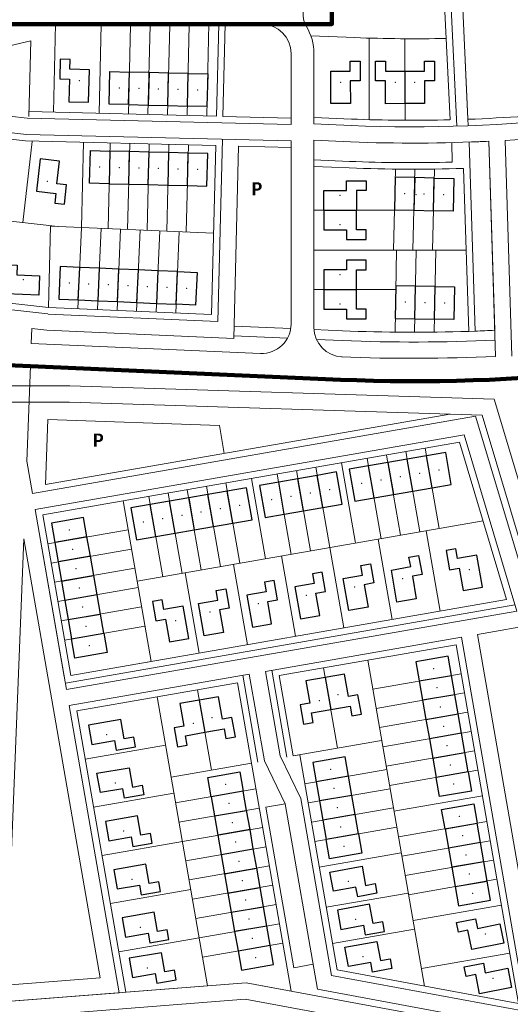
# Model space of a CAD drawing. Extents: x 168554 to 174410, y 515675 to 521218.
# Tile 5 of 110: x 172045 to 172195, y 518174 to 518476. Entities that reach past the tile are written whole.
import ezdxf

# ---------------------------------------------------------------- set-up
doc = ezdxf.new("R2010")
doc.units = 0
doc.header["$MEASUREMENT"] = 0
for name, color, linetype, lineweight in [('Algemeen - 1411 Basislijnen deelgebieden', 5, 'Continuous', 90), ('Algemeen - Fase 1A - 1070 Ondergrond - ontwerp', 7, 'Continuous', 9), ('Deelgebied 2 - 1070 Ondergrond ontwerp', 7, 'Continuous', 9), ('Deelgebied 2 - 1071 Ondergrond ontwerp panden', 7, 'Continuous', 30), ('Deelgebied 2 - grondgebonden woningen', 253, 'Continuous', 9), ('Deelgebied 4 - 1070 Ondergrond ontwerp', 7, 'Continuous', 9), ('Deelgebied 4 - 1071 Ondergrond panden', 7, 'Continuous', 30), ('Deelgebied 4 - grondgebonden woningen', 253, 'Continuous', 9), ('Fasering 3', 21, 'Continuous', 0), ('Legenda - Tekst', 7, 'Continuous', 15)]:
    doc.layers.add(name, color=color, linetype=linetype, lineweight=lineweight)
doc.styles.add('Legend', font='calibri.ttf')
doc.styles.get("Standard").update_dxf_attribs({"font": 'arial.ttf'})

msp = doc.modelspace()

# ---------------------------------------------------------------- linework, layer by layer
at = {"layer": 'Algemeen - 1411 Basislijnen deelgebieden'}
for points in [[(171935.23, 518453.52, 0.232286), (171951.01, 518470.15), (171953.04, 518470.15, 0.018449), (171953.53, 518472.15), (171957.19, 518472.15, 0.024922), (171962.17, 518472.4), (171979.7, 518474.15, -0.024922), (171984.68, 518474.4), (172122.66, 518474.4), (172140.66, 518474.4), (172140.66, 518483.6)], [(172452.12, 518445.81, -0.149409), (172143.25, 518365.37), (172048.24, 518369.52), (172041.24, 518369.8), (171891.95, 518377.16)]]:
    msp.add_lwpolyline(points, format="xyb", dxfattribs=at)
at = {"layer": 'Algemeen - Fase 1A - 1070 Ondergrond - ontwerp'}
msp.add_line((171984.68, 518474.4), (172119.16, 518474.4), dxfattribs=at)
msp.add_arc((172138.81, 518477.36), 7, 135.1596, 211.3363, dxfattribs=at)
at = {"layer": 'Deelgebied 2 - 1070 Ondergrond ontwerp'}
for p, q in [((172176.86, 518445.05), (172175.05, 518483.61)), ((172055.95, 518474.4), (172055.28, 518447.4)), ((172102.27, 518446.24), (172102.97, 518474.47)), ((172105.27, 518446.16), (172105.97, 518474.4)), ((172107.27, 518446.11), (172107.97, 518474.4)), ((172152.1, 518445.11), (172152.04, 518470.12)), ((172048.32, 518469.26), (172020.58, 518462.93)), ((172020.58, 518462.93), (172048.32, 518469.26)), ((172020.58, 518462.93), (172048.32, 518469.26)), ((172047.75, 518446.04), (172048.32, 518469.26)), ((172048.32, 518469.26), (172047.75, 518446.04)), ((172048.32, 518469.26), (172047.75, 518446.04)), ((171965.35, 518449.79), (172046.89, 518440.6)), ((172046.75, 518438.6), (171967.15, 518447.57)), ((172135.16, 518445.8), (172146.62, 518445.3)), ((172063.89, 518412.08), (172064.53, 518438.16)), ((172103.77, 518385.31), (172105.05, 518437.16)), ((172105.72, 518383.22), (172107.09, 518439.11)), ((172110.59, 518378), (172112.04, 518436.99)), ((172135.16, 518430.78), (172145.99, 518430.31)), ((172180.99, 518430.17), (172182.59, 518380.19)), ((172135.16, 518417.35), (172159.8, 518417.35)), ((172135.16, 518405.04), (172181.79, 518405.04)), ((171947.95, 518399.42), (172053.8, 518387.49)), ((172135.16, 518393.04), (172160.26, 518393.04)), ((172053.72, 518385.49), (172105.72, 518383.22)), ((172053.8, 518387.49), (172103.77, 518385.31)), ((172048.69, 518381.03), (172053.26, 518380.51)), ((172053.26, 518380.51), (172110.59, 518378)), ((172143.88, 518380.35), (172135.16, 518380.73)), ((172184.59, 518380.26), (172182.59, 518380.19))]:
    msp.add_line(p, q, dxfattribs=at)
at = {"layer": 'Deelgebied 2 - 1070 Ondergrond ontwerp', "ltscale": 3}
for p, q in [((172128.16, 518465.4), (172128.16, 518443.6)), ((172135.16, 518465.4), (172135.16, 518443.79))]:
    msp.add_line(p, q, dxfattribs=at)
at = {"layer": 'Deelgebied 2 - 1070 Ondergrond ontwerp'}
for points in [[(172211.96, 518488.84), (172217, 518447.76, -0.01855), (172182.36, 518445.22), (172180.55, 518483.78)], [(172134.2, 518470.86), (172147.66, 518470.27, 0.015808), (172175.69, 518470.03)], [(172135.16, 518443.79), (172146.53, 518443.3, 0.076181), (172288.13, 518459.19, 0.076181)], [(171994.97, 518387.08), (171944.98, 518392.71, -0.546586), (171936.79, 518409.32, 0.055871), (171954.23, 518447.27, -0.354855), (171965.91, 518454.76), (172047.23, 518445.59)], [(172193.72, 518438.76, 0.050884), (172288.96, 518454.24, 0.050884)], [(172048.51, 518376.51), (172118.77, 518373.44, 0.427065), (172128.16, 518382.43), (172128.16, 518438.59)], [(172135.16, 518438.79), (172146.32, 518438.3, 0.022314), (172188.72, 518438.49)], [(172135.16, 518438.79), (172135.16, 518381.34, 0.401478), (172143.77, 518372.35), (172143.55, 518372.36, 0.021853), (172190.84, 518372.51, 0.021853)], [(172135.16, 518432.78), (172146.07, 518432.31, 0.01635), (172177.54, 518432.07)], [(172184.59, 518380.26, 0.002792), (172190.54, 518380.51)], [(172135.93, 518377.7), (172143.76, 518377.36, 0.021884), (172190.68, 518377.51)]]:
    msp.add_lwpolyline(points, format="xyb", dxfattribs=at)
for points in [[(172178.95, 518443.11), (172177.05, 518483.65)], [(172182.36, 518445.22), (172180.55, 518483.78)], [(172182.45, 518443.22), (172180.55, 518483.78)], [(172069.28, 518447.05), (172069.95, 518474.25)], [(172078.28, 518446.83), (172078.95, 518474.03)], [(172084.27, 518446.68), (172084.95, 518474.03)], [(172090.27, 518446.53), (172090.95, 518474.03)], [(172096.27, 518446.38), (172096.95, 518474.03)], [(172163.04, 518469.92), (172163.1, 518444.92)], [(172047.79, 518447.58), (172105.27, 518446.16)], [(172107.27, 518446.11), (172128.16, 518445.6)], [(172047.23, 518445.59), (172128.16, 518443.6)], [(172046.89, 518440.6), (172128.16, 518438.59)], [(172048.75, 518438.38), (172045.96, 518413.54)], [(172046.75, 518438.6), (172105.05, 518437.16)], [(172072.03, 518411.72), (172072.68, 518437.96)], [(172078.02, 518411.46), (172078.68, 518437.82)], [(172084.02, 518411.2), (172084.67, 518437.67)], [(172090.02, 518410.93), (172090.67, 518437.52)], [(172096.01, 518410.67), (172096.67, 518437.37)], [(172112.04, 518436.99), (172128.16, 518436.59)], [(172177.54, 518432.07), (172177.39, 518438.07)], [(172184.59, 518380.26), (172182.73, 518438.23)], [(172190.84, 518372.45), (172188.72, 518438.49)], [(172195.84, 518372.61), (172193.72, 518438.76)], [(172159.49, 518405.04), (172160.11, 518429.95)], [(172165.5, 518405.04), (172166.11, 518429.92)], [(172171.5, 518405.04), (172172.11, 518429.96)], [(171998.55, 518418.88), (172056.6, 518412.34)], [(172053.8, 518387.49), (172054.42, 518412.58)], [(172054.42, 518412.49), (172104.38, 518410.31)], [(172062.8, 518387.1), (172063.89, 518412.08)], [(172068.79, 518386.84), (172069.88, 518411.81)], [(172074.78, 518386.58), (172075.88, 518411.55)], [(172080.78, 518386.31), (172081.87, 518411.29)], [(172086.77, 518386.05), (172087.86, 518411.03)], [(172092.77, 518385.79), (172093.86, 518410.77)], [(172160.49, 518405.04), (172160, 518379.94)], [(172166.49, 518405.04), (172166, 518379.92)], [(172172.5, 518405.04), (172172, 518379.96)], [(171995.53, 518392.05), (172053.58, 518385.51)], [(172048.69, 518381.03), (172048.51, 518376.51)], [(172110.74, 518381.8), (172128.05, 518381.05)], [(172110.61, 518378.8), (172127.04, 518378.09)]]:
    msp.add_lwpolyline(points, dxfattribs=at)
msp.add_lwpolyline([(172188.72, 518438.49, -0.003156), (172182.73, 518438.23), (172184.59, 518380.26, 0.002813), (172190.58, 518380.51)], format="xyb", close=True, dxfattribs=at)
for centre, radius, start, end in [((172119.16, 518465.4), 9, 0, 90), ((172119.16, 518465.4), 16, 0, 31.3363), ((172165.47, 518913.21), 468.3, 267.6924, 271.3933), ((172165.47, 518913.21), 483.3, 267.6894, 271.8396), ((172165.47, 518913.21), 533.3, 267.6802, 271.8396)]:
    msp.add_arc(centre, radius, start, end, dxfattribs=at)
at = {"layer": 'Deelgebied 2 - 1071 Ondergrond ontwerp panden'}
for p, q in [((172078.35, 518449.71), (172078.59, 518459.71)), ((172084.59, 518459.56), (172078.59, 518459.71)), ((172084.59, 518459.56), (172084.35, 518449.56)), ((172090.59, 518459.41), (172084.59, 518459.56)), ((172090.34, 518449.41), (172090.59, 518459.41)), ((172096.59, 518459.26), (172090.59, 518459.41)), ((172096.34, 518449.27), (172096.59, 518459.26)), ((172163.09, 518450.01), (172163.07, 518460.01)), ((172078.35, 518449.71), (172084.35, 518449.56)), ((172084.35, 518449.56), (172090.34, 518449.41)), ((172090.34, 518449.41), (172096.34, 518449.27)), ((172072.62, 518435.46), (172072.37, 518425.47)), ((172078.61, 518435.32), (172072.62, 518435.46)), ((172078.37, 518425.32), (172078.61, 518435.32)), ((172084.61, 518435.17), (172078.61, 518435.32)), ((172084.37, 518425.17), (172084.61, 518435.17)), ((172090.61, 518435.02), (172084.61, 518435.17)), ((172090.61, 518435.02), (172090.36, 518425.02)), ((172096.61, 518434.87), (172090.61, 518435.02)), ((172096.36, 518424.88), (172096.61, 518434.87)), ((172072.37, 518425.47), (172078.37, 518425.32)), ((172078.37, 518425.32), (172084.37, 518425.17)), ((172084.37, 518425.17), (172090.36, 518425.02)), ((172090.36, 518425.02), (172096.36, 518424.88)), ((172166.05, 518427.33), (172165.8, 518417.34)), ((172172.04, 518427.19), (172166.05, 518427.33)), ((172171.8, 518417.19), (172172.04, 518427.19)), ((172138.16, 518417.35), (172148.16, 518417.35)), ((172165.8, 518417.34), (172171.8, 518417.19)), ((172062.91, 518389.82), (172063.35, 518399.81)), ((172069.35, 518399.55), (172063.35, 518399.81)), ((172069.35, 518399.55), (172068.91, 518389.56)), ((172075.34, 518399.29), (172069.35, 518399.55)), ((172074.9, 518389.3), (172075.34, 518399.29)), ((172081.33, 518399.03), (172075.34, 518399.29)), ((172080.9, 518389.03), (172081.33, 518399.03)), ((172087.33, 518398.76), (172081.33, 518399.03)), ((172087.33, 518398.76), (172086.89, 518388.77)), ((172093.32, 518398.5), (172087.33, 518398.76)), ((172092.89, 518388.51), (172093.32, 518398.5)), ((172138.16, 518393.04), (172148.16, 518393.04)), ((172166.08, 518384.06), (172166.28, 518394.06)), ((172172.28, 518393.94), (172166.28, 518394.06)), ((172172.08, 518383.94), (172172.28, 518393.94)), ((172062.91, 518389.82), (172068.91, 518389.56)), ((172068.91, 518389.56), (172074.9, 518389.3)), ((172074.9, 518389.3), (172080.9, 518389.03)), ((172080.9, 518389.03), (172086.89, 518388.77)), ((172086.89, 518388.77), (172092.89, 518388.51)), ((172166.08, 518384.06), (172172.08, 518383.94))]:
    msp.add_line(p, q, dxfattribs=at)
for points in [[(172057.38, 518463.63), (172057.23, 518457.64), (172060.23, 518457.56), (172060.05, 518450.56), (172066.05, 518450.42), (172066.3, 518460.41), (172060.3, 518460.56), (172060.38, 518463.56)], [(172149.29, 518463.03), (172149.3, 518457.03), (172146.3, 518457.02), (172146.32, 518450.02), (172140.32, 518450.01), (172140.3, 518460.01), (172146.3, 518460.02), (172146.29, 518463.02)], [(172051.18, 518433.07), (172050.06, 518423.14), (172056.02, 518422.47), (172055.68, 518419.48), (172058.66, 518419.15), (172059.34, 518425.11), (172056.35, 518425.45), (172057.14, 518432.4)], [(172038.2, 518400.76), (172044.2, 518400.52), (172044.08, 518397.52), (172051.07, 518397.23), (172050.83, 518391.24), (172040.83, 518391.65), (172041.08, 518397.64), (172038.08, 518397.77)]]:
    msp.add_lwpolyline(points, close=True, dxfattribs=at)
for points in [[(172163.09, 518450.01), (172157.09, 518450), (172157.07, 518457), (172154.07, 518456.99), (172154.06, 518462.99), (172157.06, 518463), (172157.07, 518460), (172163.07, 518460.01)], [(172163.07, 518460.01), (172169.07, 518460.02), (172169.06, 518463.02), (172172.06, 518463.03), (172172.07, 518457.03), (172169.07, 518457.02), (172169.09, 518450.02), (172163.09, 518450.01)], [(172078.35, 518449.71), (172072.35, 518449.86), (172072.6, 518459.85), (172078.59, 518459.71)], [(172096.59, 518459.26), (172102.59, 518459.11), (172102.34, 518449.12), (172096.34, 518449.27)], [(172072.37, 518425.47), (172066.37, 518425.62), (172066.62, 518435.61), (172072.62, 518435.46)], [(172096.36, 518424.88), (172102.36, 518424.73), (172102.61, 518434.72), (172096.61, 518434.87)], [(172138.16, 518417.35), (172138.16, 518423.35), (172145.16, 518423.35), (172145.16, 518426.35), (172151.16, 518426.35), (172151.16, 518423.35), (172148.16, 518423.35), (172148.16, 518417.35)], [(172166.05, 518427.33), (172160.05, 518427.48), (172159.8, 518417.48), (172165.8, 518417.34)], [(172172.04, 518427.19), (172178.04, 518427.04), (172177.8, 518417.04), (172171.8, 518417.19)], [(172138.16, 518417.35), (172138.16, 518411.35), (172145.16, 518411.35), (172145.16, 518408.35), (172151.16, 518408.35), (172151.16, 518411.35), (172148.16, 518411.35), (172148.16, 518417.35)], [(172148.16, 518393.04), (172148.16, 518399.04), (172151.16, 518399.04), (172151.16, 518402.04), (172145.16, 518402.04), (172145.16, 518399.04), (172138.16, 518399.04), (172138.16, 518393.04)], [(172063.35, 518399.81), (172057.36, 518400.07), (172056.92, 518390.08), (172062.91, 518389.82)], [(172093.32, 518398.5), (172099.32, 518398.24), (172098.88, 518388.25), (172092.89, 518388.51)], [(172138.16, 518393.04), (172138.16, 518387.04), (172145.16, 518387.04), (172145.16, 518384.04), (172151.16, 518384.04), (172151.16, 518387.04), (172148.16, 518387.04), (172148.16, 518393.04)], [(172166.28, 518394.06), (172160.28, 518394.18), (172160.08, 518384.18), (172166.08, 518384.06)], [(172172.28, 518393.94), (172178.28, 518393.82), (172178.08, 518383.83), (172172.08, 518383.94)]]:
    msp.add_lwpolyline(points, dxfattribs=at)
at = {"layer": 'Deelgebied 2 - grondgebonden woningen'}
for p in [(172063.22, 518457.07), (172075.47, 518454.81), (172143.3, 518456.56), (172160.07, 518456.54), (172166.07, 518456.56), (172081.47, 518454.67), (172087.47, 518454.52), (172093.47, 518454.37), (172099.47, 518454.22), (172069.49, 518430.57), (172075.49, 518430.42), (172081.49, 518430.28), (172087.49, 518430.13), (172093.49, 518429.98), (172099.48, 518429.83), (172053.42, 518426.15), (172143.16, 518421.87), (172162.92, 518422.44), (172168.92, 518422.29), (172174.92, 518422.14), (172143.16, 518412.87), (172143.16, 518397.57), (172046.02, 518396.03), (172060.14, 518394.98), (172066.13, 518394.72), (172072.13, 518394.46), (172078.12, 518394.19), (172084.11, 518393.93), (172090.11, 518393.67), (172096.1, 518393.41), (172143.16, 518388.57), (172163.18, 518389.15), (172169.18, 518389.03), (172175.18, 518388.92)]:
    msp.add_point(p, dxfattribs=at)
at = {"layer": 'Deelgebied 4 - 1070 Ondergrond ontwerp'}
msp.add_line((172048.24, 518369.52), (172143.25, 518365.37), dxfattribs=at)
for points in [[(171987.52, 518129.45), (171919.35, 518084.62), (171882.33, 518146.62), (171898.97, 518320.82), (171890.92, 518368.89), (171933.74, 518363.94), (171982.03, 518363.52), (172060.32, 518363.52), (172190.44, 518359.36), (172218.26, 518266.43), (172207.57, 518227.16), (172226.33, 518154.53), (172114.06, 518175.42), (172033.6, 518169.08)], [(172194.21, 518297.93), (172060.58, 518274.66), (172052, 518323.92), (172179.77, 518346.17)], [(172046.17, 518316.6), (172040.81, 518179.68), (172069.62, 518181.95)], [(172128.82, 518250), (172124.53, 518274.63), (172178.71, 518284.06), (172197.87, 518174.07), (172142.27, 518184.41), (172130.79, 518250.34)], [(172111.72, 518272.4), (172062.46, 518263.82), (172077.49, 518177.55), (172114.33, 518180.45), (172128.18, 518177.88)]]:
    msp.add_lwpolyline(points, close=True, dxfattribs=at)
for points in [[(172048.24, 518369.52), (172047.1, 518340.4)], [(171984.5, 518133.45), (171920.97, 518091.67), (171887.46, 518147.78), (171904.01, 518321), (171896.99, 518362.92), (171933.44, 518358.94), (171982.08, 518358.52), (172060.24, 518358.52), (172186.68, 518354.47), (172213.06, 518266.36), (172202.4, 518227.2), (172219.53, 518160.88), (172114.33, 518180.45), (172031.58, 518173.94), (171984.5, 518133.45)], [(172185.27, 518287.24), (172203.76, 518290.46), (172184.69, 518354.13), (172048.83, 518330.47)], [(172053.6, 518353.16), (172052.82, 518333.2), (172176.83, 518354.79)], [(172053.6, 518353.16), (172106.17, 518351.27), (172107.66, 518342.74)], [(172059.29, 518270.37), (172197.35, 518294.42), (172181.18, 518348.44), (172049.69, 518325.54), (172058.61, 518274.31)], [(172167.61, 518318.67), (172163.32, 518343.3)], [(172173.52, 518319.7), (172169.23, 518344.33)], [(172048.83, 518330.47), (172047.1, 518340.4)], [(172155.79, 518316.61), (172151.5, 518341.24)], [(172161.7, 518317.64), (172157.41, 518342.27)], [(172134.12, 518312.84), (172129.83, 518337.47)], [(172140.03, 518313.87), (172135.74, 518338.5)], [(172147.91, 518315.24), (172143.62, 518339.87)], [(172120.32, 518310.44), (172116.03, 518335.07)], [(172128.21, 518311.81), (172123.92, 518336.44)], [(172100.62, 518307.01), (172096.33, 518331.64)], [(172106.53, 518308.04), (172102.24, 518332.67)], [(172112.44, 518309.07), (172108.15, 518333.7)], [(172085.21, 518278.95), (172076.63, 518328.21)], [(172088.8, 518304.95), (172084.51, 518329.58)], [(172094.71, 518305.98), (172090.42, 518330.61)], [(172059.29, 518270.37), (172049.69, 518325.54)], [(172080.92, 518303.58), (172186.99, 518322.05)], [(172053.54, 518315.05), (172078.17, 518319.34)], [(172169.58, 518319.02), (172173.87, 518294.39)], [(172154.8, 518316.44), (172159.09, 518291.81)], [(172054.57, 518309.14), (172079.2, 518313.43)], [(172140.03, 518313.87), (172144.32, 518289.24)], [(172125.25, 518311.3), (172129.54, 518286.67)], [(172055.6, 518303.23), (172080.23, 518307.52)], [(172110.47, 518308.72), (172114.76, 518284.09)], [(172095.69, 518306.15), (172099.98, 518281.52)], [(172056.63, 518297.32), (172081.26, 518301.61)], [(172080.92, 518303.58), (172085.21, 518278.95)], [(172057.66, 518291.41), (172082.29, 518295.69)], [(172058.95, 518272.34), (172196.77, 518296.34)], [(172058.69, 518285.49), (172083.32, 518289.78)], [(172120.25, 518275.91), (172180.34, 518286.38)], [(172180.34, 518286.38), (172200.33, 518171.57), (172140.54, 518182.7), (172131.1, 518236.9), (172124.76, 518250), (172120.25, 518275.91)], [(172185.27, 518287.24), (172206.49, 518165.34), (172136.21, 518178.42), (172126.29, 518235.35)], [(172039.94, 518285.27), (172035.59, 518174.25), (172075.48, 518177.39), (172060.15, 518265.45)], [(172060.58, 518274.66), (172085.21, 518278.95)], [(172142.36, 518252.36), (172138.08, 518276.99)], [(172169.02, 518179.43), (172151.62, 518279.35)], [(172060.15, 518265.45), (172115.32, 518275.06)], [(172117.98, 518248.11), (172113.35, 518274.71)], [(172119.95, 518248.46), (172115.32, 518275.06)], [(172126.85, 518249.66), (172122.22, 518276.26)], [(172153.17, 518270.48), (172180.26, 518275.2)], [(172102.52, 518179.52), (172087.09, 518268.11)], [(172103.7, 518245.62), (172099.41, 518270.25)], [(172154.2, 518264.57), (172181.29, 518269.29)], [(172155.22, 518258.66), (172182.32, 518263.38)], [(172156.25, 518252.75), (172183.35, 518257.46)], [(172065.04, 518249.04), (172089.67, 518253.33)], [(172128.82, 518250), (172155.91, 518254.72)], [(172157.28, 518246.84), (172184.38, 518251.55)], [(172091.38, 518243.48), (172116.01, 518247.77)], [(172126.29, 518235.35), (172119.95, 518248.46)], [(172132.33, 518241.48), (172157.45, 518245.85)], [(172158.31, 518240.92), (172185.4, 518245.64)], [(172067.61, 518234.27), (172092.24, 518238.55)], [(172092.75, 518235.6), (172117.38, 518239.89)], [(172133.36, 518235.57), (172158.48, 518239.94)], [(172159.68, 518233.04), (172186.78, 518237.76)], [(172120.38, 518234.32), (172126.29, 518235.35)], [(172093.78, 518229.69), (172118.41, 518233.98)], [(172128.96, 518185.06), (172120.38, 518234.32)], [(172134.39, 518229.65), (172159.51, 518234.03)], [(172161.06, 518225.16), (172188.15, 518229.88)], [(172094.81, 518223.78), (172119.44, 518228.07)], [(172135.42, 518223.74), (172160.54, 518228.12)], [(172070.18, 518219.49), (172094.81, 518223.78)], [(172162.09, 518219.25), (172189.18, 518223.97)], [(172095.84, 518217.87), (172120.47, 518222.15)], [(172136.79, 518215.86), (172161.92, 518220.24)], [(172163.12, 518213.34), (172190.21, 518218.06)], [(172096.87, 518211.95), (172121.5, 518216.24)], [(172097.9, 518206.04), (172122.53, 518210.33)], [(172164.15, 518207.43), (172191.24, 518212.15)], [(172072.76, 518204.71), (172097.39, 518209)], [(172138.93, 518203.57), (172164.06, 518207.94)], [(172098.93, 518200.13), (172123.56, 518204.42)], [(172165.52, 518199.55), (172192.61, 518204.27)], [(172099.96, 518194.22), (172124.59, 518198.51)], [(172140.86, 518192.48), (172165.99, 518196.86)], [(172075.33, 518189.93), (172099.96, 518194.22)], [(172100.99, 518188.31), (172125.62, 518192.6)], [(172168.09, 518184.77), (172195.18, 518189.49)], [(172128.96, 518185.06), (172134.87, 518186.09)]]:
    msp.add_lwpolyline(points, dxfattribs=at)
msp.add_arc((172165.47, 518913.21), 548.3, 267.6777, 306.2609, dxfattribs=at)
at = {"layer": 'Deelgebied 4 - 1071 Ondergrond panden'}
for p, q in [((172163.72, 518341.02), (172157.81, 518339.99)), ((172169.63, 518342.05), (172163.72, 518341.02)), ((172165.44, 518331.17), (172163.72, 518341.02)), ((172171.35, 518332.2), (172169.63, 518342.05)), ((172157.81, 518339.99), (172151.9, 518338.96)), ((172153.61, 518329.11), (172151.9, 518338.96)), ((172157.81, 518339.99), (172159.52, 518330.14)), ((172130.26, 518335), (172124.35, 518333.97)), ((172136.17, 518336.03), (172130.26, 518335)), ((172131.97, 518325.15), (172130.26, 518335)), ((172137.88, 518326.18), (172136.17, 518336.03)), ((172108.58, 518331.22), (172102.67, 518330.2)), ((172110.3, 518321.37), (172108.58, 518331.22)), ((172126.06, 518324.12), (172124.35, 518333.97)), ((172159.52, 518330.14), (172165.44, 518331.17)), ((172165.44, 518331.17), (172171.35, 518332.2)), ((172090.85, 518328.14), (172084.94, 518327.11)), ((172096.76, 518329.17), (172090.85, 518328.14)), ((172092.57, 518318.29), (172090.85, 518328.14)), ((172102.67, 518330.2), (172096.76, 518329.17)), ((172096.76, 518329.17), (172098.48, 518319.31)), ((172104.39, 518320.34), (172102.67, 518330.2)), ((172153.61, 518329.11), (172159.52, 518330.14)), ((172086.65, 518317.26), (172084.94, 518327.11)), ((172126.06, 518324.12), (172131.97, 518325.15)), ((172131.97, 518325.15), (172137.88, 518326.18)), ((172092.57, 518318.29), (172098.48, 518319.31)), ((172098.48, 518319.31), (172104.39, 518320.34)), ((172104.39, 518320.34), (172110.3, 518321.37)), ((172065.58, 518317.15), (172055.72, 518315.43)), ((172066.61, 518311.23), (172065.58, 518317.15)), ((172086.65, 518317.26), (172092.57, 518318.29)), ((172055.72, 518315.43), (172056.75, 518309.52)), ((172066.61, 518311.23), (172056.75, 518309.52)), ((172067.63, 518305.32), (172066.61, 518311.23)), ((172056.75, 518309.52), (172057.78, 518303.61)), ((172057.78, 518303.61), (172067.63, 518305.32)), ((172068.66, 518299.41), (172067.63, 518305.32)), ((172057.78, 518303.61), (172058.81, 518297.7)), ((172068.66, 518299.41), (172058.81, 518297.7)), ((172069.69, 518293.5), (172068.66, 518299.41)), ((172058.81, 518297.7), (172059.84, 518291.79)), ((172059.84, 518291.79), (172069.69, 518293.5)), ((172059.84, 518291.79), (172060.87, 518285.87)), ((172070.72, 518287.59), (172069.69, 518293.5)), ((172060.87, 518285.87), (172070.72, 518287.59)), ((172138.58, 518274.07), (172140.3, 518264.22)), ((172167.44, 518272.97), (172177.29, 518274.68)), ((172178.32, 518268.77), (172177.29, 518274.68)), ((172167.44, 518272.97), (172168.47, 518267.05)), ((172178.32, 518268.77), (172168.47, 518267.05)), ((172179.35, 518262.86), (172178.32, 518268.77)), ((172099.96, 518267.08), (172101.68, 518257.23)), ((172168.47, 518267.05), (172169.5, 518261.14)), ((172169.5, 518261.14), (172179.35, 518262.86)), ((172180.38, 518256.95), (172179.35, 518262.86)), ((172169.5, 518261.14), (172170.53, 518255.23)), ((172180.38, 518256.95), (172170.53, 518255.23)), ((172181.41, 518251.04), (172180.38, 518256.95)), ((172170.53, 518255.23), (172171.55, 518249.32)), ((172171.55, 518249.32), (172181.41, 518251.04)), ((172182.44, 518245.13), (172181.41, 518251.04)), ((172171.55, 518249.32), (172172.58, 518243.41)), ((172145.71, 518243.81), (172135.86, 518242.09)), ((172146.74, 518237.89), (172145.71, 518243.81)), ((172182.44, 518245.13), (172172.58, 518243.41)), ((172135.86, 518242.09), (172136.88, 518236.18)), ((172113.49, 518239.21), (172103.64, 518237.49)), ((172103.64, 518237.49), (172104.66, 518231.58)), ((172114.52, 518233.3), (172113.49, 518239.21)), ((172146.74, 518237.89), (172136.88, 518236.18)), ((172147.77, 518231.98), (172146.74, 518237.89)), ((172136.88, 518236.18), (172137.91, 518230.27)), ((172104.66, 518231.58), (172114.52, 518233.3)), ((172104.66, 518231.58), (172105.69, 518225.67)), ((172115.55, 518227.39), (172114.52, 518233.3)), ((172147.77, 518231.98), (172137.91, 518230.27)), ((172148.8, 518226.07), (172147.77, 518231.98)), ((172137.91, 518230.27), (172138.94, 518224.36)), ((172175.33, 518227.65), (172185.18, 518229.36)), ((172186.21, 518223.45), (172185.18, 518229.36)), ((172115.55, 518227.39), (172105.69, 518225.67)), ((172105.69, 518225.67), (172106.72, 518219.76)), ((172116.57, 518221.48), (172115.55, 518227.39)), ((172148.8, 518226.07), (172138.94, 518224.36)), ((172175.33, 518227.65), (172176.36, 518221.74)), ((172186.21, 518223.45), (172176.36, 518221.74)), ((172187.24, 518217.54), (172186.21, 518223.45)), ((172106.72, 518219.76), (172116.57, 518221.48)), ((172106.72, 518219.76), (172107.75, 518213.85)), ((172117.6, 518215.57), (172116.57, 518221.48)), ((172176.36, 518221.74), (172177.39, 518215.83)), ((172187.24, 518217.54), (172177.39, 518215.83)), ((172188.27, 518211.63), (172187.24, 518217.54)), ((172107.75, 518213.85), (172117.6, 518215.57)), ((172107.75, 518213.85), (172108.78, 518207.94)), ((172118.63, 518209.65), (172117.6, 518215.57)), ((172177.39, 518215.83), (172178.42, 518209.91)), ((172178.42, 518209.91), (172188.27, 518211.63)), ((172108.78, 518207.94), (172118.63, 518209.65)), ((172108.78, 518207.94), (172109.81, 518202.03)), ((172119.66, 518203.74), (172118.63, 518209.65)), ((172109.81, 518202.03), (172119.66, 518203.74)), ((172109.81, 518202.03), (172110.84, 518196.12)), ((172120.69, 518197.83), (172119.66, 518203.74)), ((172120.69, 518197.83), (172110.84, 518196.12)), ((172110.84, 518196.12), (172111.87, 518190.21)), ((172121.72, 518191.92), (172120.69, 518197.83)), ((172111.87, 518190.21), (172121.72, 518191.92))]:
    msp.add_line(p, q, dxfattribs=at)
for points in [[(172171.35, 518332.2), (172177.26, 518333.23), (172175.54, 518343.08), (172169.63, 518342.05)], [(172137.88, 518326.18), (172143.8, 518327.21), (172142.08, 518337.06), (172136.17, 518336.03)], [(172151.9, 518338.96), (172145.99, 518337.93), (172147.7, 518328.08), (172153.61, 518329.11)], [(172110.3, 518321.37), (172116.21, 518322.4), (172114.49, 518332.25), (172108.58, 518331.22)], [(172124.35, 518333.97), (172118.44, 518332.94), (172120.15, 518323.09), (172126.06, 518324.12)], [(172084.94, 518327.11), (172079.03, 518326.08), (172080.74, 518316.23), (172086.65, 518317.26)], [(172065.58, 518317.15), (172064.55, 518323.06), (172054.69, 518321.34), (172055.72, 518315.43)], [(172070.72, 518287.59), (172071.75, 518281.68), (172061.9, 518279.96), (172060.87, 518285.87)], [(172177.29, 518274.68), (172176.26, 518280.59), (172166.41, 518278.88), (172167.44, 518272.97)], [(172138.58, 518274.07), (172132.67, 518273.04), (172133.87, 518266.14), (172130.92, 518265.63), (172131.95, 518259.72), (172134.9, 518260.23), (172134.39, 518263.19), (172140.3, 518264.22)], [(172140.3, 518264.22), (172146.21, 518265.25), (172146.73, 518262.29), (172149.68, 518262.8), (172148.65, 518268.72), (172145.7, 518268.2), (172144.5, 518275.1), (172138.58, 518274.07)], [(172101.68, 518257.23), (172107.59, 518258.26), (172108.1, 518255.3), (172111.06, 518255.82), (172110.03, 518261.73), (172107.07, 518261.22), (172105.87, 518268.11), (172099.96, 518267.08)], [(172099.96, 518267.08), (172094.05, 518266.05), (172095.25, 518259.16), (172092.29, 518258.64), (172093.32, 518252.73), (172096.28, 518253.25), (172095.76, 518256.2), (172101.68, 518257.23)], [(172145.71, 518243.81), (172144.68, 518249.72), (172134.83, 518248), (172135.86, 518242.09)], [(172103.64, 518237.49), (172102.61, 518243.4), (172112.46, 518245.12), (172113.49, 518239.21)], [(172182.44, 518245.13), (172183.47, 518239.21), (172173.61, 518237.5), (172172.58, 518243.41)], [(172175.33, 518227.65), (172174.3, 518233.56), (172184.15, 518235.27), (172185.18, 518229.36)], [(172148.8, 518226.07), (172149.82, 518220.16), (172139.97, 518218.45), (172138.94, 518224.36)], [(172178.42, 518209.91), (172179.45, 518204), (172189.3, 518205.72), (172188.27, 518211.63)], [(172111.87, 518190.21), (172112.9, 518184.29), (172122.75, 518186.01), (172121.72, 518191.92)]]:
    msp.add_lwpolyline(points, dxfattribs=at)
for points in [[(172178.66, 518313.49), (172175.71, 518312.98), (172176.74, 518307.07), (172179.69, 518307.58), (172180.89, 518300.69), (172186.81, 518301.71), (172185.09, 518311.57), (172179.18, 518310.54)], [(172167.25, 518311.5), (172168.28, 518305.59), (172165.32, 518305.08), (172166.52, 518298.18), (172160.61, 518297.15), (172158.89, 518307), (172164.81, 518308.03), (172164.29, 518310.99)], [(172152.47, 518308.93), (172153.5, 518303.02), (172150.54, 518302.5), (172151.74, 518295.61), (172145.83, 518294.58), (172144.12, 518304.43), (172150.03, 518305.46), (172149.51, 518308.42)], [(172137.69, 518306.36), (172134.74, 518305.84), (172135.25, 518302.89), (172129.34, 518301.86), (172131.05, 518292.01), (172136.97, 518293.04), (172135.76, 518299.93), (172138.72, 518300.45)], [(172108.14, 518301.21), (172109.16, 518295.3), (172106.21, 518294.78), (172107.41, 518287.89), (172101.5, 518286.86), (172099.78, 518296.71), (172105.69, 518297.74), (172105.18, 518300.7)], [(172122.91, 518303.78), (172119.96, 518303.27), (172120.47, 518300.31), (172114.56, 518299.28), (172116.28, 518289.43), (172122.19, 518290.46), (172120.99, 518297.36), (172123.94, 518297.87)], [(172088.61, 518297.81), (172085.66, 518297.3), (172086.69, 518291.39), (172089.64, 518291.9), (172090.84, 518285), (172096.76, 518286.03), (172095.04, 518295.89), (172089.13, 518294.86)], [(172075.92, 518261.15), (172066.07, 518259.43), (172067.1, 518253.52), (172074, 518254.72), (172074.51, 518251.77), (172080.42, 518252.8), (172079.91, 518255.75), (172076.95, 518255.24)], [(172078.5, 518246.37), (172079.52, 518240.46), (172082.48, 518240.98), (172082.99, 518238.02), (172077.08, 518236.99), (172076.57, 518239.95), (172069.67, 518238.74), (172068.64, 518244.66)], [(172081.07, 518231.59), (172071.22, 518229.88), (172072.25, 518223.97), (172079.14, 518225.17), (172079.66, 518222.21), (172085.57, 518223.24), (172085.05, 518226.2), (172082.1, 518225.68)], [(172083.64, 518216.82), (172073.79, 518215.1), (172074.82, 518209.19), (172081.72, 518210.39), (172082.23, 518207.43), (172088.14, 518208.46), (172087.63, 518211.42), (172084.67, 518210.91)], [(172149.9, 518216.19), (172150.98, 518210.29), (172153.93, 518210.83), (172154.48, 518207.88), (172148.57, 518206.8), (172148.03, 518209.75), (172141.15, 518208.48), (172140.06, 518214.38)], [(172152.19, 518204.51), (172142.35, 518202.71), (172143.43, 518196.81), (172150.32, 518198.07), (172150.86, 518195.12), (172156.76, 518196.2), (172156.22, 518199.16), (172153.27, 518198.61)], [(172086.22, 518202.04), (172076.36, 518200.32), (172077.39, 518194.41), (172084.29, 518195.61), (172084.8, 518192.66), (172090.71, 518193.69), (172090.2, 518196.64), (172087.24, 518196.13)], [(172184.72, 518200.05), (172185.31, 518197.11), (172192.17, 518198.47), (172193.34, 518192.58), (172183.53, 518190.64), (172182.37, 518196.52), (172179.42, 518195.94), (172178.84, 518198.88)], [(172154.45, 518193.12), (172155.54, 518187.21), (172158.49, 518187.76), (172159.03, 518184.81), (172153.13, 518183.72), (172152.59, 518186.67), (172145.7, 518185.41), (172144.62, 518191.31)], [(172088.37, 518189.66), (172078.52, 518187.94), (172079.55, 518182.03), (172086.44, 518183.23), (172086.96, 518180.28), (172092.87, 518181.31), (172092.36, 518184.26), (172089.4, 518183.75)], [(172187.09, 518186.45), (172187.68, 518183.51), (172194.54, 518184.87), (172195.71, 518178.99), (172185.9, 518177.04), (172184.73, 518182.93), (172181.79, 518182.34), (172181.21, 518185.29)]]:
    msp.add_lwpolyline(points, close=True, dxfattribs=at)
at = {"layer": 'Deelgebied 4 - grondgebonden woningen'}
for p in [(172173.44, 518337.67), (172155.71, 518334.59), (172161.62, 518335.61), (172167.53, 518336.64), (172139.98, 518331.65), (172149.79, 518333.56), (172122.24, 518328.56), (172128.15, 518329.59), (172134.06, 518330.62), (172106.48, 518325.82), (172112.39, 518326.85), (172088.75, 518322.73), (172094.66, 518323.76), (172100.57, 518324.79), (172060.13, 518319.27), (172082.84, 518321.7), (172061.16, 518313.36), (172062.19, 518307.45), (172182.82, 518307.13), (172162.4, 518304.37), (172063.22, 518301.53), (172147.62, 518301.8), (172132.84, 518299.23), (172064.25, 518295.62), (172118.06, 518296.65), (172103.29, 518294.08), (172065.28, 518289.71), (172092.77, 518291.45), (172066.31, 518283.8), (172171.84, 518276.8), (172172.87, 518270.89), (172142.56, 518268.73), (172136.78, 518266.94), (172173.9, 518264.98), (172103.93, 518261.75), (172098.16, 518259.95), (172174.93, 518259.07), (172071.66, 518256.49), (172175.96, 518253.16), (172176.99, 518247.25), (172140.26, 518245.93), (172074.23, 518241.71), (172108.04, 518241.33), (172178.02, 518241.34), (172141.29, 518240.02), (172109.07, 518235.42), (172142.32, 518234.1), (172179.74, 518231.48), (172110.1, 518229.51), (172076.8, 518226.93), (172143.35, 518228.19), (172180.77, 518225.57), (172111.13, 518223.6), (172144.38, 518222.28), (172181.79, 518219.66), (172112.16, 518217.69), (172182.82, 518213.75), (172079.38, 518212.16), (172113.19, 518211.78), (172145.67, 518211.52), (172183.85, 518207.84), (172114.22, 518205.86), (172115.25, 518199.95), (172147.96, 518199.85), (172081.95, 518197.38), (172187.69, 518195.37), (172116.28, 518194.04), (172117.31, 518188.13), (172150.23, 518188.45), (172084.11, 518185), (172190.06, 518181.78)]:
    msp.add_point(p, dxfattribs=at)
at = {"layer": 'Fasering 3'}
msp.add_point((172166.48, 518422.15), dxfattribs=at)

# ---------------------------------------------------------------- texts
at = {"layer": 'Deelgebied 2 - 1070 Ondergrond ontwerp', "insert": (172116.01, 518425.93), "char_height": 4, "attachment_point": 1, "style": 'Legend'}
msp.add_mtext_dynamic_manual_height_columns('{\\fCalibri|b1|i0|c0|p34;P}', width=13.8235, gutter_width=12.5, heights=[0], dxfattribs=at)
at = {"layer": 'Deelgebied 4 - 1070 Ondergrond ontwerp', "insert": (172067.4, 518348.86), "char_height": 4, "attachment_point": 1, "style": 'Legend'}
msp.add_mtext_dynamic_manual_height_columns('{\\fCalibri|b1|i0|c0|p34;P}', width=13.8235, gutter_width=12.5, heights=[0], dxfattribs=at)
at = {"layer": 'Legenda - Tekst', "insert": (171830.94, 518457.1), "char_height": 12, "attachment_point": 1, "line_spacing_factor": 0.733333}
msp.add_mtext_dynamic_manual_height_columns('\\pi27.25716;{\\fArial|b1|i0|c0|p34;1C.3}', width=87.8786, gutter_width=1, heights=[0], dxfattribs=at)

doc.saveas('drawing.dxf')
